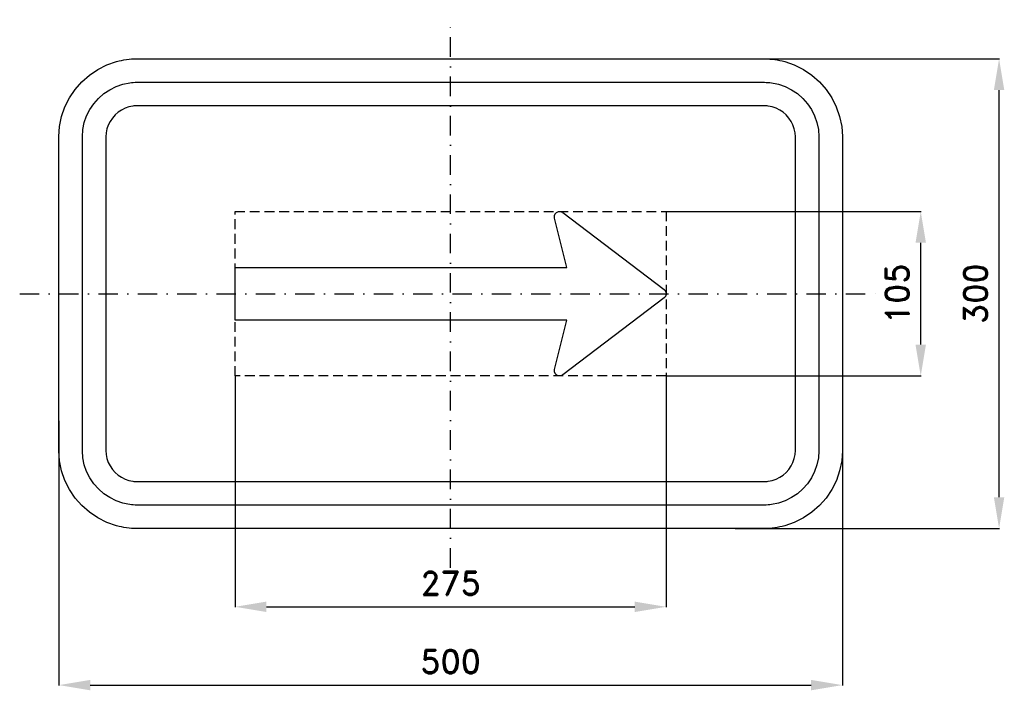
# Model space of a CAD drawing. Header units: millimetres. Extents: x -275 to 353, y -253 to 175.
import ezdxf

# ---------------------------------------------------------------- set-up
doc = ezdxf.new("R2010")
doc.units = ezdxf.units.MM
doc.header["$LTSCALE"] = 5
doc.linetypes.add('ČERCHOVANÁX2', pattern=[2, 1, -0.5, 0, -0.5])
doc.linetypes.add('ČÁRKOVANÁX2', pattern=[1.5, 1, -0.5])
doc.layers.add('Kóty', color=2, linetype='Continuous')
doc.layers.add('Značka', color=7, linetype='Continuous')
doc.styles.get("Standard").update_dxf_attribs({"font": 'romand.shx', "height": 15})
doc.dimstyles.get("Standard").update_dxf_attribs({"dimtxt": 15, "dimasz": 20, "dimexe": 0.18, "dimexo": 0.0625, "dimgap": 7.5, "dimtad": 1, "dimdec": 0, "dimzin": 0, "dimdsep": 46, "dimtxsty": 'Standard', "dimcen": 0.09, "dimadec": 0, "dimazin": 0, "dimtfac": 1, "dimtdec": 0, "dimtofl": 0, "dimtmove": 0, "dimatfit": 3, "dimfxl": 1, "dimtolj": 1, "dimtzin": 0, "dimarcsym": 0})

# ---------------------------------------------------------------- blocks, each defined once
blk = doc.blocks.new('*D0')
at = {"layer": 'Defpoints', "color": 0, "transparency": 16777216}
for p in [(-250, -81.15), (250, -81.15), (250, -250)]:
    blk.add_point(p, dxfattribs=at)
at = {"layer": 'Kóty', "color": 0, "lineweight": -2, "transparency": 16777216}
for p, q in [((-250, -81.21), (-250, -250.18)), ((250, -81.21), (250, -250.18)), ((-230, -250), (230, -250))]:
    blk.add_line(p, q, dxfattribs=at)
at = {"layer": 'Kóty', "color": 0, "transparency": 16777216}
for points in [[(-230, -246.67), (-230, -253.33), (-250, -250)], [(230, -246.67), (230, -253.33), (250, -250)]]:
    blk.add_solid(points, dxfattribs=at)
at = {"layer": 'Kóty', "color": 0, "transparency": 16777216, "insert": (0, -235), "char_height": 15, "attachment_point": 5}
blk.add_mtext('\\A1;500', dxfattribs=at)
blk = doc.blocks.new('*D1')
at = {"layer": 'Defpoints', "color": 0, "transparency": 16777216}
for p in [(-137.5, -52.5), (137.5, -52.5), (137.5, -200)]:
    blk.add_point(p, dxfattribs=at)
at = {"layer": 'Kóty', "color": 0, "lineweight": -2, "transparency": 16777216}
for p, q in [((-137.5, -52.56), (-137.5, -200.18)), ((137.5, -52.56), (137.5, -200.18)), ((-117.5, -200), (117.5, -200))]:
    blk.add_line(p, q, dxfattribs=at)
at = {"layer": 'Kóty', "color": 0, "transparency": 16777216}
for points in [[(-117.5, -196.67), (-117.5, -203.33), (-137.5, -200)], [(117.5, -196.67), (117.5, -203.33), (137.5, -200)]]:
    blk.add_solid(points, dxfattribs=at)
at = {"layer": 'Kóty', "color": 0, "transparency": 16777216, "insert": (0, -185), "char_height": 15, "attachment_point": 5}
blk.add_mtext('\\A1;275', dxfattribs=at)
blk = doc.blocks.new('*D2')
at = {"layer": 'Defpoints', "color": 0, "transparency": 16777216}
for p in [(137.5, 52.5), (300, 52.5), (137.5, -52.56)]:
    blk.add_point(p, dxfattribs=at)
at = {"layer": 'Kóty', "color": 0, "lineweight": -2, "transparency": 16777216}
for p, q in [((137.56, 52.5), (300.18, 52.5)), ((300, -32.56), (300, 32.5)), ((137.56, -52.56), (300.18, -52.56))]:
    blk.add_line(p, q, dxfattribs=at)
at = {"layer": 'Kóty', "color": 0, "transparency": 16777216}
for points in [[(296.67, 32.5), (303.33, 32.5), (300, 52.5)], [(296.67, -32.56), (303.33, -32.56), (300, -52.56)]]:
    blk.add_solid(points, dxfattribs=at)
at = {"layer": 'Kóty', "color": 0, "transparency": 16777216, "insert": (285, -0.03), "char_height": 15, "attachment_point": 5, "rotation": 90}
blk.add_mtext('\\A1;105', dxfattribs=at)
blk = doc.blocks.new('*D3')
at = {"layer": 'Defpoints', "color": 0, "transparency": 16777216}
for p in [(200, 150), (350, 150), (181.61, -150)]:
    blk.add_point(p, dxfattribs=at)
at = {"layer": 'Kóty', "color": 0, "lineweight": -2, "transparency": 16777216}
for p, q in [((200.06, 150), (350.18, 150)), ((350, -130), (350, 130)), ((181.67, -150), (350.18, -150))]:
    blk.add_line(p, q, dxfattribs=at)
at = {"layer": 'Kóty', "color": 0, "transparency": 16777216}
for points in [[(346.67, 130), (353.33, 130), (350, 150)], [(346.67, -130), (353.33, -130), (350, -150)]]:
    blk.add_solid(points, dxfattribs=at)
at = {"layer": 'Kóty', "color": 0, "transparency": 16777216, "insert": (335, 0), "char_height": 15, "attachment_point": 5, "rotation": 90}
blk.add_mtext('\\A1;300', dxfattribs=at)

msp = doc.modelspace()

# ---------------------------------------------------------------- linework, layer by layer
at = {"layer": 'Značka', "color": 6, "linetype": 'ČERCHOVANÁX2', "ltscale": 2.5}
for points in [[(0, -175), (0, 175)], [(-275, 0), (275, 0)]]:
    msp.add_lwpolyline(points, dxfattribs=at)
at = {"layer": 'Značka', "color": 5}
for points in [[(-200, -150), (-200.2, -149.999), (-200.39, -149.998, -0.0321754), (-206.85, -149.546, -0.0354864), (-213.19, -148.228), (-219.33, -146.153), (-225.11, -143.236), (-230.5, -139.642), (-235.36, -135.355), (-239.65, -130.503), (-243.24, -125.113), (-246.13, -119.326), (-248.23, -113.194), (-249.57, -106.846), (-250, -100.393), (-250, -100.196), (-250, -100), (-250, 100), (-250, 100.196), (-250, 100.393), (-249.55, 106.849), (-248.23, 113.194), (-246.15, 119.33), (-243.24, 125.113), (-239.64, 130.502), (-235.36, 135.355), (-230.5, 139.647), (-225.11, 143.236), (-219.33, 146.133), (-213.19, 148.228, -0.0341501), (-206.85, 149.568, -0.0367535), (-200.39, 149.998), (-200.2, 149.999), (-200, 150), (200, 150), (200.2, 149.999), (200.39, 149.998, -0.0321755), (206.85, 149.546, -0.0354841), (213.19, 148.228), (219.33, 146.153), (225.11, 143.236), (230.5, 139.642), (235.36, 135.355), (239.65, 130.503), (243.24, 125.113), (246.13, 119.326), (248.23, 113.194), (249.57, 106.846), (250, 100.393), (250, 100.196), (250, 100), (250, -100), (250, -100.196), (250, -100.393), (249.55, -106.849), (248.23, -113.194), (246.15, -119.33), (243.24, -125.113), (239.64, -130.502), (235.36, -135.355), (230.5, -139.647), (225.11, -143.236), (219.33, -146.133), (213.19, -148.228, -0.0341524), (206.85, -149.568, -0.0367582), (200.39, -149.998), (200.2, -149.999), (200, -150), (-200, -150)], [(-200, -135), (-200.14, -135), (-200.27, -134.999, -0.032199), (-204.79, -134.682, -0.0354702), (-209.24, -133.76), (-213.53, -132.307), (-217.58, -130.265), (-221.35, -127.75), (-224.75, -124.749), (-227.75, -121.352), (-230.26, -117.579), (-232.29, -113.528), (-233.76, -109.236), (-234.7, -104.792), (-235, -100.275), (-235, -100.137), (-235, -100), (-235, 100), (-235, 100.137), (-235, 100.275), (-234.68, 104.794), (-233.76, 109.236), (-232.31, 113.531), (-230.26, 117.579), (-227.75, 121.351), (-224.75, 124.749), (-221.35, 127.753), (-217.58, 130.265), (-213.53, 132.293), (-209.24, 133.76), (-204.79, 134.697, -0.0367393), (-200.27, 134.999), (-200.14, 135), (-200, 135), (200, 135), (200.14, 135), (200.27, 134.999, -0.0321989), (204.79, 134.682, -0.0354703), (209.24, 133.76), (213.53, 132.307), (217.58, 130.265), (221.35, 127.75), (224.75, 124.749), (227.75, 121.352), (230.26, 117.579), (232.29, 113.528), (233.76, 109.236), (234.7, 104.792), (235, 100.275), (235, 100.137), (235, 100), (235, -100), (235, -100.137), (235, -100.275), (234.68, -104.794), (233.76, -109.236), (232.31, -113.531), (230.26, -117.579), (227.75, -121.351), (224.75, -124.749), (221.35, -127.753), (217.58, -130.265), (213.53, -132.293), (209.24, -133.76), (204.79, -134.697, -0.0367427), (200.27, -134.999), (200.14, -135), (200, -135), (-200, -135)], [(-200, -120), (200, -120), (200.08, -120), (200.16, -119.999, 0.0321849), (202.74, -119.818), (205.28, -119.291), (207.73, -118.461), (210.05, -117.294), (212.2, -115.857), (214.14, -114.142), (215.86, -112.201), (217.29, -110.045), (218.45, -107.73), (219.29, -105.277), (219.83, -102.738), (220, -100.157), (220, -100.079), (220, -100), (220, 100), (220, 100.079), (220, 100.157), (219.82, 102.74), (219.29, 105.277), (218.46, 107.732), (217.29, 110.045), (215.86, 112.201), (214.14, 114.142), (212.2, 115.859), (210.05, 117.294), (207.73, 118.453), (205.28, 119.291), (202.74, 119.827, 0.0367311), (200.16, 119.999), (200.08, 120), (200, 120), (-200, 120), (-200.08, 120), (-200.16, 119.999, 0.0321908), (-202.74, 119.818), (-205.28, 119.291), (-207.73, 118.461), (-210.05, 117.294), (-212.2, 115.857), (-214.14, 114.142), (-215.86, 112.201), (-217.29, 110.045), (-218.45, 107.73), (-219.29, 105.277), (-219.83, 102.738), (-220, 100.157), (-220, 100.079), (-220, 100), (-220, -100), (-220, -100.079), (-220, -100.157), (-219.82, -102.74), (-219.29, -105.277), (-218.46, -107.732), (-217.29, -110.045), (-215.86, -112.201), (-214.14, -114.142), (-212.2, -115.859), (-210.05, -117.294), (-207.73, -118.453), (-205.28, -119.291), (-202.74, -119.827, 0.0367311), (-200.16, -119.999), (-200.08, -120), (-200, -120)], [(-44.247, -16.819), (-44.26, -16.825), (-48.76, -16.825), (-48.76, -16.819), (-137.5, -16.819), (-137.5, 16.819), (-135, 16.819), (74.116, 16.819), (66.319, 48.332), (66.309, 48.375), (66.299, 48.418, -0.0338319), (66.231, 48.852, -0.0354738), (66.224, 49.293, -0.0360121), (66.27, 49.731, -0.0347518), (66.378, 50.157, -0.0341758), (66.537, 50.568, -0.0343927), (66.75, 50.952, -0.034612), (67.01, 51.308), (67.316, 51.624), (67.659, 51.9), (68.036, 52.126), (68.439, 52.304), (68.862, 52.425), (69.297, 52.493), (69.737, 52.5), (70.174, 52.453), (70.601, 52.346), (71.012, 52.188), (71.397, 51.974), (71.478, 51.92), (71.557, 51.864), (71.589, 51.841), (71.621, 51.817), (136.194, 2.67), (136.228, 2.643), (136.263, 2.616, -0.0338737), (136.587, 2.319, -0.0336202), (136.87, 1.981, -0.0359672), (137.111, 1.611, -0.0414392), (137.292, 1.211, -0.0334726), (137.415, 0.791), (137.5, 0.358), (137.5, -0.366), (137.491, -0.443, -0.0047947), (137.481, -0.52, -0.0354201), (137.388, -0.95, -0.035456), (137.234, -1.363, -0.0349282), (137.032, -1.754, -0.0340819), (136.779, -2.113, -0.029114), (136.533, -2.39, -0.0314795), (136.257, -2.634), (136.225, -2.659), (136.194, -2.683), (71.621, -51.83), (71.586, -51.856), (71.55, -51.882, -0.0321361), (71.178, -52.116, -0.0356176), (70.777, -52.298, -0.0363609), (70.357, -52.429), (69.922, -52.5), (69.483, -52.517), (69.045, -52.473), (68.616, -52.376), (68.204, -52.221), (67.814, -52.016, -0.0345124), (67.457, -51.759, -0.0344677), (67.134, -51.46, -0.0344956), (66.855, -51.12, -0.0345052), (66.62, -50.747, -0.0343279), (66.439, -50.346, -0.0343688), (66.309, -49.926, -0.0343556), (66.237, -49.492, -0.034368), (66.22, -49.052, -0.0352123), (66.264, -48.614, -0.007652), (66.281, -48.518), (66.3, -48.423), (66.31, -48.384), (66.319, -48.345), (74.118, -16.825), (64.027, -16.825), (64.027, -16.819), (-44.247, -16.819)]]:
    msp.add_lwpolyline(points, format="xyb", dxfattribs=at)
at = {"layer": 'Značka', "color": 6, "linetype": 'ČÁRKOVANÁX2', "ltscale": 1.25}
msp.add_lwpolyline([(-137.5, -52.5), (-137.5, 52.5), (137.5, 52.5), (137.5, -52.5), (-137.5, -52.5)], dxfattribs=at)

# ---------------------------------------------------------------- dimensions: what is measured, and where the dimension line sits
at = {"layer": 'Kóty'}
for base, p1, p2, picture, middle in [((350, 150), (181.608, -150), (200, 150), '*D3', (335, 0)), ((300, 52.5), (137.5, -52.562), (137.5, 52.5), '*D2', (285, -0.031))]:
    dim = msp.add_linear_dim(base=base, p1=p1, p2=p2, angle=90, dimstyle='Standard', dxfattribs=at)
    dim.commit()
    dim.dimension.update_dxf_attribs({"geometry": picture, "text_midpoint": middle})
for base, p1, p2, picture, middle in [((137.5, -200), (-137.5, -52.5), (137.5, -52.5), '*D1', (0, -185)), ((250, -250), (-250, -81.152), (250, -81.152), '*D0', (0, -235))]:
    dim = msp.add_linear_dim(base=base, p1=p1, p2=p2, dimstyle='Standard', dxfattribs=at)
    dim.commit()
    dim.dimension.update_dxf_attribs({"geometry": picture, "text_midpoint": middle})

doc.saveas('drawing.dxf')
